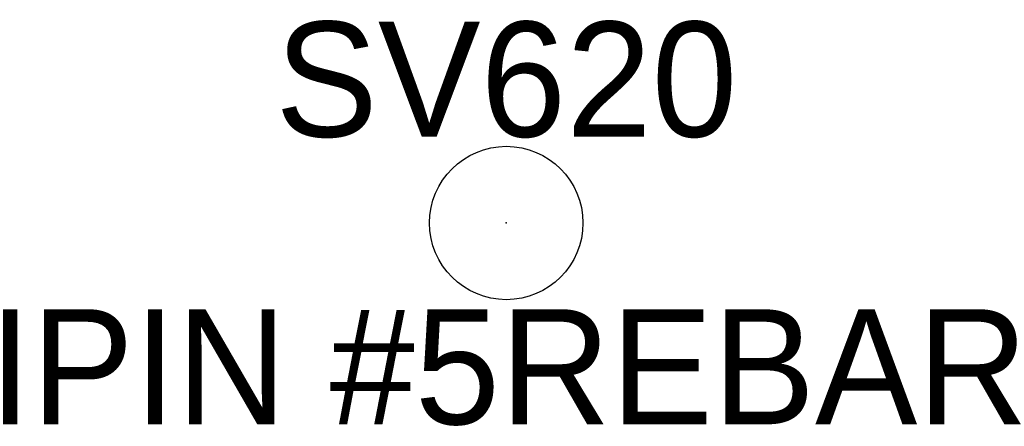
# Model space of a CAD drawing. Extents: x 1707091 to 1709790, y 648482 to 652506.
# Tile 2 of 6: x 1707091 to 1707116, y 649397 to 649408. Entities that reach past the tile are written whole.
import ezdxf
from ezdxf.enums import TextEntityAlignment as Align

# ---------------------------------------------------------------- set-up
doc = ezdxf.new("R2010")
doc.units = 0
doc.header["$MEASUREMENT"] = 0
for name, color, linetype in [('CONT_IPIN', 7, 'Continuous'), ('PNTDESC', 3, 'Continuous'), ('PNTNO', 7, 'Continuous')]:
    doc.layers.add(name, color=color, linetype=linetype)
doc.styles.add('PTXT', font='TXT')

# ---------------------------------------------------------------- blocks, each defined once
blk = doc.blocks.new('PNTMARK')
at = {"layer": 'CONT_IPIN'}
blk.add_circle((0, 0), 0.5, dxfattribs=at)
blk = doc.blocks.new('SPT01')
at = {"layer": 'CONT_IPIN'}
blk.add_blockref('PNTMARK', (0, 0), dxfattribs=at)
blk = doc.blocks.new('SRVPNO1')
at = {"layer": 'PNTDESC', "style": 'PTXT'}
blk.add_attdef('DESC2', text='', height=1, dxfattribs=at).set_placement((0, -1.75), align=Align.CENTER)
at = {"layer": 'PNTNO', "style": 'PTXT'}
blk.add_attdef('PT#', text='', height=1, dxfattribs=at).set_placement((0, 0.75), align=Align.CENTER)

msp = doc.modelspace()

# ---------------------------------------------------------------- linework, layer by layer
at = {"layer": 'CONT_IPIN'}
msp.add_point((1707103.336, 649402.576), dxfattribs=at)

# ---------------------------------------------------------------- block references
ref = msp.add_blockref('SRVPNO1', (1707103.336, 649402.576), dxfattribs=dict(at, xscale=3, yscale=3, zscale=3))
ref.add_attrib('PT#', 'SV620', dxfattribs={"layer": 'PNTNO', "height": 3, "style": 'PTXT'}).set_placement((1707103.336, 649404.826), align=Align.CENTER)
ref.add_attrib('DESC2', 'IPIN #5REBAR', dxfattribs={"layer": 'PNTDESC', "height": 3, "style": 'PTXT'}).set_placement((1707103.336, 649397.326), align=Align.CENTER)
at = {"layer": 'CONT_IPIN', "xscale": 4, "yscale": 4, "zscale": 4}
msp.add_blockref('SPT01', (1707103.336, 649402.576), dxfattribs=at)

doc.saveas('drawing.dxf')
